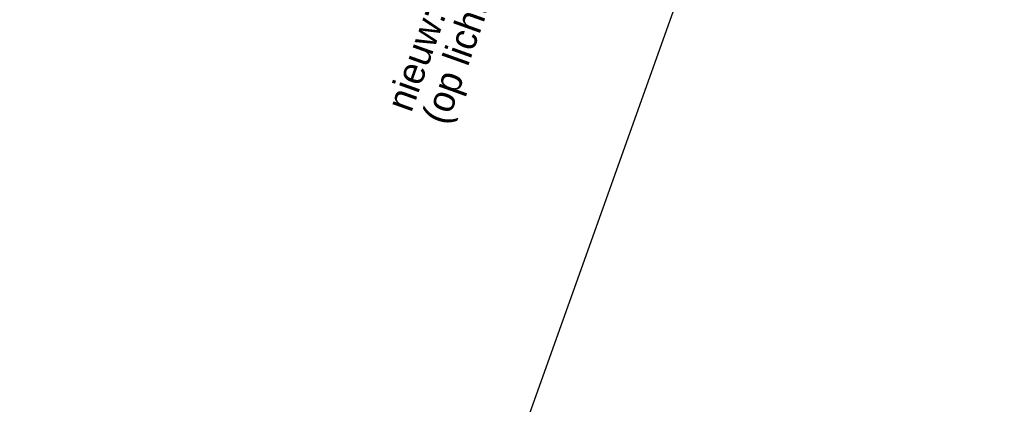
# Model space of a CAD drawing. Header units: metres. Extents: x 136326 to 138181, y 453212 to 454732.
# Tile 40 of 55: x 136671 to 136698, y 454080 to 454091. Entities that reach past the tile are written whole.
import ezdxf

# ---------------------------------------------------------------- set-up
doc = ezdxf.new("R2010")
doc.units = ezdxf.units.M
doc.layers.add('-DR-alg-bladkaders viewports', color=7, linetype='Continuous')
doc.layers.add('-DR-nw-inr-bebording-txt', color=2, linetype='Continuous')
doc.styles.add('eurostile', font='txt')

msp = doc.modelspace()

# ---------------------------------------------------------------- linework, layer by layer
at = {"layer": '-DR-alg-bladkaders viewports'}
msp.add_lwpolyline([(136698.0804223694, 454116.4643013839), (136632.6352693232, 453933.3243508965), (136583.9607493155, 453950.7182150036), (136649.4059023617, 454133.8581654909)], close=True, dxfattribs=at)

# ---------------------------------------------------------------- texts
at = {"layer": '-DR-nw-inr-bebording-txt', "insert": (136682.841560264, 454087.5194041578), "char_height": 0.75, "attachment_point": 7, "rotation": 70.33562535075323, "line_spacing_factor": 0.8360563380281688, "style": 'eurostile'}
msp.add_mtext("nieuw: bord 'fietsstraat' + OB502\\P(op lichtmast)", dxfattribs=at)

doc.saveas('drawing.dxf')
